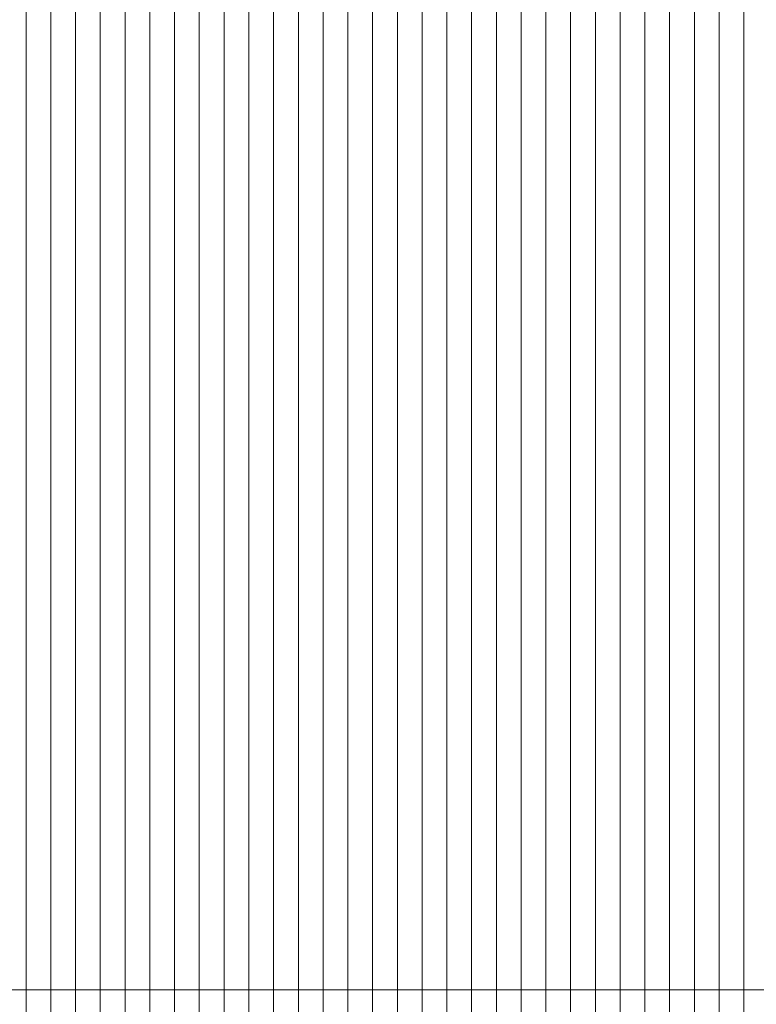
# Model space of a CAD drawing. Header units: millimetres. Extents: x 100377 to 139599, y -1988 to 13993.
# Tile 50 of 53: x 131937 to 134912, y 5978 to 9957. Entities that reach past the tile are written whole.
import ezdxf

# ---------------------------------------------------------------- set-up
doc = ezdxf.new("R2010")
doc.units = ezdxf.units.MM
doc.header["$MEASUREMENT"] = 0
doc.linetypes.add('Przerywana gęsta', pattern=[90, 60, -30])
doc.layers.add('Nowe_0_Nr_pióra__1', color=7, linetype='Continuous', lineweight=13)
doc.layers.add('Nowe_0_Nr_pióra__2', color=251, linetype='Continuous', lineweight=13)

# ---------------------------------------------------------------- blocks, each defined once
blk = doc.blocks.new('*X2')
at = {"layer": 'Nowe_0_Nr_pióra__2', "color": 251, "linetype": 'Continuous', "lineweight": 13}
for p, q in [((131962.4, 6037), (131962.4, 5787)), ((131962.4, 6037), (131962.4, 5787)), ((132062.4, 6037), (132062.4, 5787)), ((132062.4, 6037), (132062.4, 5787)), ((132162.4, 6037), (132162.4, 5787)), ((132162.4, 6037), (132162.4, 5787)), ((132262.4, 6037), (132262.4, 5787)), ((132262.4, 6037), (132262.4, 5787)), ((132362.4, 6037), (132362.4, 5787)), ((132362.4, 6037), (132362.4, 5787)), ((132462.4, 6037), (132462.4, 5787)), ((132462.4, 6037), (132462.4, 5787)), ((132562.4, 6037), (132562.4, 5787)), ((132562.4, 6037), (132562.4, 5787)), ((132662.4, 6037), (132662.4, 5787)), ((132662.4, 6037), (132662.4, 5787)), ((132762.4, 6037), (132762.4, 5787)), ((132762.4, 6037), (132762.4, 5787)), ((132862.4, 6037), (132862.4, 5787)), ((132862.4, 6037), (132862.4, 5787)), ((132962.4, 6037), (132962.4, 5787)), ((132962.4, 6037), (132962.4, 5787)), ((133062.4, 6037), (133062.4, 5787)), ((133062.4, 6037), (133062.4, 5787)), ((133162.4, 6037), (133162.4, 5787)), ((133162.4, 6037), (133162.4, 5787)), ((133262.4, 6037), (133262.4, 5787)), ((133262.4, 6037), (133262.4, 5787)), ((133362.4, 6037), (133362.4, 5787)), ((133362.4, 6037), (133362.4, 5787)), ((133462.4, 6037), (133462.4, 5787)), ((133462.4, 6037), (133462.4, 5787)), ((133562.4, 6037), (133562.4, 5787)), ((133562.4, 6037), (133562.4, 5787)), ((133662.4, 6037), (133662.4, 5787)), ((133662.4, 6037), (133662.4, 5787)), ((133762.4, 6037), (133762.4, 5787)), ((133762.4, 6037), (133762.4, 5787)), ((133862.4, 6037), (133862.4, 5787)), ((133862.4, 6037), (133862.4, 5787)), ((133962.4, 6037), (133962.4, 5787)), ((133962.4, 6037), (133962.4, 5787)), ((134062.4, 6037), (134062.4, 5787)), ((134062.4, 6037), (134062.4, 5787)), ((134162.4, 6037), (134162.4, 5787)), ((134162.4, 6037), (134162.4, 5787)), ((134262.4, 6037), (134262.4, 5787)), ((134262.4, 6037), (134262.4, 5787)), ((134362.4, 6037), (134362.4, 5787)), ((134362.4, 6037), (134362.4, 5787)), ((134462.4, 6037), (134462.4, 5787)), ((134462.4, 6037), (134462.4, 5787)), ((134562.4, 6037), (134562.4, 5787)), ((134562.4, 6037), (134562.4, 5787)), ((134662.4, 6037), (134662.4, 5787)), ((134662.4, 6037), (134662.4, 5787)), ((134762.4, 6037), (134762.4, 5787)), ((134762.4, 6037), (134762.4, 5787)), ((134862.4, 6037), (134862.4, 5787)), ((134862.4, 6037), (134862.4, 5787))]:
    blk.add_line(p, q, dxfattribs=at)
blk = doc.blocks.new('Wypełnienie_1_1', base_point=(0, 0))
at = {"layer": 'Nowe_0_Nr_pióra__2', "color": 251, "linetype": 'Continuous', "lineweight": 13}
blk.add_blockref('*X2', (0, 0), dxfattribs=at)
blk = doc.blocks.new('*X4')
at = {"layer": 'Nowe_0_Nr_pióra__2', "color": 251, "linetype": 'Continuous', "lineweight": 13}
for p, q in [((131962.4, 9787), (131962.4, 10037)), ((131962.4, 9787), (131962.4, 10037)), ((132062.4, 9787), (132062.4, 10037)), ((132062.4, 9787), (132062.4, 10037)), ((132162.4, 9787), (132162.4, 10037)), ((132162.4, 9787), (132162.4, 10037)), ((132262.4, 9787), (132262.4, 10037)), ((132262.4, 9787), (132262.4, 10037)), ((132362.4, 9787), (132362.4, 10037)), ((132362.4, 9787), (132362.4, 10037)), ((132462.4, 9787), (132462.4, 10037)), ((132462.4, 9787), (132462.4, 10037)), ((132562.4, 9787), (132562.4, 10037)), ((132562.4, 9787), (132562.4, 10037)), ((132662.4, 9787), (132662.4, 10037)), ((132662.4, 9787), (132662.4, 10037)), ((132762.4, 9787), (132762.4, 10037)), ((132762.4, 9787), (132762.4, 10037)), ((132862.4, 9787), (132862.4, 10037)), ((132862.4, 9787), (132862.4, 10037)), ((132962.4, 9787), (132962.4, 10037)), ((132962.4, 9787), (132962.4, 10037)), ((133062.4, 9787), (133062.4, 10037)), ((133062.4, 9787), (133062.4, 10037)), ((133162.4, 9787), (133162.4, 10037)), ((133162.4, 9787), (133162.4, 10037)), ((133262.4, 9787), (133262.4, 10037)), ((133262.4, 9787), (133262.4, 10037)), ((133362.4, 9787), (133362.4, 10037)), ((133362.4, 9787), (133362.4, 10037)), ((133462.4, 9787), (133462.4, 10037)), ((133462.4, 9787), (133462.4, 10037)), ((133562.4, 9787), (133562.4, 10037)), ((133562.4, 9787), (133562.4, 10037)), ((133662.4, 9787), (133662.4, 10037)), ((133662.4, 9787), (133662.4, 10037)), ((133762.4, 9787), (133762.4, 10037)), ((133762.4, 9787), (133762.4, 10037)), ((133862.4, 9787), (133862.4, 10037)), ((133862.4, 9787), (133862.4, 10037)), ((133962.4, 9787), (133962.4, 10037)), ((133962.4, 9787), (133962.4, 10037)), ((134062.4, 9787), (134062.4, 10037)), ((134062.4, 9787), (134062.4, 10037)), ((134162.4, 9787), (134162.4, 10037)), ((134162.4, 9787), (134162.4, 10037)), ((134262.4, 9787), (134262.4, 10037)), ((134262.4, 9787), (134262.4, 10037)), ((134362.4, 9787), (134362.4, 10037)), ((134362.4, 9787), (134362.4, 10037)), ((134462.4, 9787), (134462.4, 10037)), ((134462.4, 9787), (134462.4, 10037)), ((134562.4, 9787), (134562.4, 10037)), ((134562.4, 9787), (134562.4, 10037)), ((134662.4, 9787), (134662.4, 10037)), ((134662.4, 9787), (134662.4, 10037)), ((134762.4, 9787), (134762.4, 10037)), ((134762.4, 9787), (134762.4, 10037)), ((134862.4, 9787), (134862.4, 10037)), ((134862.4, 9787), (134862.4, 10037)), ((131962.4, 9537), (131962.4, 9787)), ((131962.4, 9537), (131962.4, 9787)), ((132062.4, 9537), (132062.4, 9787)), ((132062.4, 9537), (132062.4, 9787)), ((132162.4, 9537), (132162.4, 9787)), ((132162.4, 9537), (132162.4, 9787)), ((132262.4, 9537), (132262.4, 9787)), ((132262.4, 9537), (132262.4, 9787)), ((132362.4, 9537), (132362.4, 9787)), ((132362.4, 9537), (132362.4, 9787)), ((132462.4, 9537), (132462.4, 9787)), ((132462.4, 9537), (132462.4, 9787)), ((132562.4, 9537), (132562.4, 9787)), ((132562.4, 9537), (132562.4, 9787)), ((132662.4, 9537), (132662.4, 9787)), ((132662.4, 9537), (132662.4, 9787)), ((132762.4, 9537), (132762.4, 9787)), ((132762.4, 9537), (132762.4, 9787)), ((132862.4, 9537), (132862.4, 9787)), ((132862.4, 9537), (132862.4, 9787)), ((132962.4, 9537), (132962.4, 9787)), ((132962.4, 9537), (132962.4, 9787)), ((133062.4, 9537), (133062.4, 9787)), ((133062.4, 9537), (133062.4, 9787)), ((133162.4, 9537), (133162.4, 9787)), ((133162.4, 9537), (133162.4, 9787)), ((133262.4, 9537), (133262.4, 9787)), ((133262.4, 9537), (133262.4, 9787)), ((133362.4, 9537), (133362.4, 9787)), ((133362.4, 9537), (133362.4, 9787)), ((133462.4, 9537), (133462.4, 9787)), ((133462.4, 9537), (133462.4, 9787)), ((133562.4, 9537), (133562.4, 9787)), ((133562.4, 9537), (133562.4, 9787)), ((133662.4, 9537), (133662.4, 9787)), ((133662.4, 9537), (133662.4, 9787)), ((133762.4, 9537), (133762.4, 9787)), ((133762.4, 9537), (133762.4, 9787)), ((133862.4, 9537), (133862.4, 9787)), ((133862.4, 9537), (133862.4, 9787)), ((133962.4, 9537), (133962.4, 9787)), ((133962.4, 9537), (133962.4, 9787)), ((134062.4, 9537), (134062.4, 9787)), ((134062.4, 9537), (134062.4, 9787)), ((134162.4, 9537), (134162.4, 9787)), ((134162.4, 9537), (134162.4, 9787)), ((134262.4, 9537), (134262.4, 9787)), ((134262.4, 9537), (134262.4, 9787)), ((134362.4, 9537), (134362.4, 9787)), ((134362.4, 9537), (134362.4, 9787)), ((134462.4, 9537), (134462.4, 9787)), ((134462.4, 9537), (134462.4, 9787)), ((134562.4, 9537), (134562.4, 9787)), ((134562.4, 9537), (134562.4, 9787)), ((134662.4, 9537), (134662.4, 9787)), ((134662.4, 9537), (134662.4, 9787)), ((134762.4, 9537), (134762.4, 9787)), ((134762.4, 9537), (134762.4, 9787)), ((134862.4, 9537), (134862.4, 9787)), ((134862.4, 9537), (134862.4, 9787)), ((131962.4, 9287), (131962.4, 9537)), ((131962.4, 9287), (131962.4, 9537)), ((132062.4, 9287), (132062.4, 9537)), ((132062.4, 9287), (132062.4, 9537)), ((132162.4, 9287), (132162.4, 9537)), ((132162.4, 9287), (132162.4, 9537)), ((132262.4, 9287), (132262.4, 9537)), ((132262.4, 9287), (132262.4, 9537)), ((132362.4, 9287), (132362.4, 9537)), ((132362.4, 9287), (132362.4, 9537)), ((132462.4, 9287), (132462.4, 9537)), ((132462.4, 9287), (132462.4, 9537)), ((132562.4, 9287), (132562.4, 9537)), ((132562.4, 9287), (132562.4, 9537)), ((132662.4, 9287), (132662.4, 9537)), ((132662.4, 9287), (132662.4, 9537)), ((132762.4, 9287), (132762.4, 9537)), ((132762.4, 9287), (132762.4, 9537)), ((132862.4, 9287), (132862.4, 9537)), ((132862.4, 9287), (132862.4, 9537)), ((132962.4, 9287), (132962.4, 9537)), ((132962.4, 9287), (132962.4, 9537)), ((133062.4, 9287), (133062.4, 9537)), ((133062.4, 9287), (133062.4, 9537)), ((133162.4, 9287), (133162.4, 9537)), ((133162.4, 9287), (133162.4, 9537)), ((133262.4, 9287), (133262.4, 9537)), ((133262.4, 9287), (133262.4, 9537)), ((133362.4, 9287), (133362.4, 9537)), ((133362.4, 9287), (133362.4, 9537)), ((133462.4, 9287), (133462.4, 9537)), ((133462.4, 9287), (133462.4, 9537)), ((133562.4, 9287), (133562.4, 9537)), ((133562.4, 9287), (133562.4, 9537)), ((133662.4, 9287), (133662.4, 9537)), ((133662.4, 9287), (133662.4, 9537)), ((133762.4, 9287), (133762.4, 9537)), ((133762.4, 9287), (133762.4, 9537)), ((133862.4, 9287), (133862.4, 9537)), ((133862.4, 9287), (133862.4, 9537)), ((133962.4, 9287), (133962.4, 9537)), ((133962.4, 9287), (133962.4, 9537)), ((134062.4, 9287), (134062.4, 9537)), ((134062.4, 9287), (134062.4, 9537)), ((134162.4, 9287), (134162.4, 9537)), ((134162.4, 9287), (134162.4, 9537)), ((134262.4, 9287), (134262.4, 9537)), ((134262.4, 9287), (134262.4, 9537)), ((134362.4, 9287), (134362.4, 9537)), ((134362.4, 9287), (134362.4, 9537)), ((134462.4, 9287), (134462.4, 9537)), ((134462.4, 9287), (134462.4, 9537)), ((134562.4, 9287), (134562.4, 9537)), ((134562.4, 9287), (134562.4, 9537)), ((134662.4, 9287), (134662.4, 9537)), ((134662.4, 9287), (134662.4, 9537)), ((134762.4, 9287), (134762.4, 9537)), ((134762.4, 9287), (134762.4, 9537)), ((134862.4, 9287), (134862.4, 9537)), ((134862.4, 9287), (134862.4, 9537)), ((131962.4, 9037), (131962.4, 9287)), ((131962.4, 9037), (131962.4, 9287)), ((132062.4, 9037), (132062.4, 9287)), ((132062.4, 9037), (132062.4, 9287)), ((132162.4, 9037), (132162.4, 9287)), ((132162.4, 9037), (132162.4, 9287)), ((132262.4, 9037), (132262.4, 9287)), ((132262.4, 9037), (132262.4, 9287)), ((132362.4, 9037), (132362.4, 9287)), ((132362.4, 9037), (132362.4, 9287)), ((132462.4, 9037), (132462.4, 9287)), ((132462.4, 9037), (132462.4, 9287)), ((132562.4, 9037), (132562.4, 9287)), ((132562.4, 9037), (132562.4, 9287)), ((132662.4, 9037), (132662.4, 9287)), ((132662.4, 9037), (132662.4, 9287)), ((132762.4, 9037), (132762.4, 9287)), ((132762.4, 9037), (132762.4, 9287)), ((132862.4, 9037), (132862.4, 9287)), ((132862.4, 9037), (132862.4, 9287)), ((132962.4, 9037), (132962.4, 9287)), ((132962.4, 9037), (132962.4, 9287)), ((133062.4, 9037), (133062.4, 9287)), ((133062.4, 9037), (133062.4, 9287)), ((133162.4, 9037), (133162.4, 9287)), ((133162.4, 9037), (133162.4, 9287)), ((133262.4, 9037), (133262.4, 9287)), ((133262.4, 9037), (133262.4, 9287)), ((133362.4, 9037), (133362.4, 9287)), ((133362.4, 9037), (133362.4, 9287)), ((133462.4, 9037), (133462.4, 9287)), ((133462.4, 9037), (133462.4, 9287)), ((133562.4, 9037), (133562.4, 9287)), ((133562.4, 9037), (133562.4, 9287)), ((133662.4, 9037), (133662.4, 9287)), ((133662.4, 9037), (133662.4, 9287)), ((133762.4, 9037), (133762.4, 9287)), ((133762.4, 9037), (133762.4, 9287)), ((133862.4, 9037), (133862.4, 9287)), ((133862.4, 9037), (133862.4, 9287)), ((133962.4, 9037), (133962.4, 9287)), ((133962.4, 9037), (133962.4, 9287)), ((134062.4, 9037), (134062.4, 9287)), ((134062.4, 9037), (134062.4, 9287)), ((134162.4, 9037), (134162.4, 9287)), ((134162.4, 9037), (134162.4, 9287)), ((134262.4, 9037), (134262.4, 9287)), ((134262.4, 9037), (134262.4, 9287)), ((134362.4, 9037), (134362.4, 9287)), ((134362.4, 9037), (134362.4, 9287)), ((134462.4, 9037), (134462.4, 9287)), ((134462.4, 9037), (134462.4, 9287)), ((134562.4, 9037), (134562.4, 9287)), ((134562.4, 9037), (134562.4, 9287)), ((134662.4, 9037), (134662.4, 9287)), ((134662.4, 9037), (134662.4, 9287)), ((134762.4, 9037), (134762.4, 9287)), ((134762.4, 9037), (134762.4, 9287)), ((134862.4, 9037), (134862.4, 9287)), ((134862.4, 9037), (134862.4, 9287)), ((131962.4, 8787), (131962.4, 9037)), ((131962.4, 8787), (131962.4, 9037)), ((132062.4, 8787), (132062.4, 9037)), ((132062.4, 8787), (132062.4, 9037)), ((132162.4, 8787), (132162.4, 9037)), ((132162.4, 8787), (132162.4, 9037)), ((132262.4, 8787), (132262.4, 9037)), ((132262.4, 8787), (132262.4, 9037)), ((132362.4, 8787), (132362.4, 9037)), ((132362.4, 8787), (132362.4, 9037)), ((132462.4, 8787), (132462.4, 9037)), ((132462.4, 8787), (132462.4, 9037)), ((132562.4, 8787), (132562.4, 9037)), ((132562.4, 8787), (132562.4, 9037)), ((132662.4, 8787), (132662.4, 9037)), ((132662.4, 8787), (132662.4, 9037)), ((132762.4, 8787), (132762.4, 9037)), ((132762.4, 8787), (132762.4, 9037)), ((132862.4, 8787), (132862.4, 9037)), ((132862.4, 8787), (132862.4, 9037)), ((132962.4, 8787), (132962.4, 9037)), ((132962.4, 8787), (132962.4, 9037)), ((133062.4, 8787), (133062.4, 9037)), ((133062.4, 8787), (133062.4, 9037)), ((133162.4, 8787), (133162.4, 9037)), ((133162.4, 8787), (133162.4, 9037)), ((133262.4, 8787), (133262.4, 9037)), ((133262.4, 8787), (133262.4, 9037)), ((133362.4, 8787), (133362.4, 9037)), ((133362.4, 8787), (133362.4, 9037)), ((133462.4, 8787), (133462.4, 9037)), ((133462.4, 8787), (133462.4, 9037)), ((133562.4, 8787), (133562.4, 9037)), ((133562.4, 8787), (133562.4, 9037)), ((133662.4, 8787), (133662.4, 9037)), ((133662.4, 8787), (133662.4, 9037)), ((133762.4, 8787), (133762.4, 9037)), ((133762.4, 8787), (133762.4, 9037)), ((133862.4, 8787), (133862.4, 9037)), ((133862.4, 8787), (133862.4, 9037)), ((133962.4, 8787), (133962.4, 9037)), ((133962.4, 8787), (133962.4, 9037)), ((134062.4, 8787), (134062.4, 9037)), ((134062.4, 8787), (134062.4, 9037)), ((134162.4, 8787), (134162.4, 9037)), ((134162.4, 8787), (134162.4, 9037)), ((134262.4, 8787), (134262.4, 9037)), ((134262.4, 8787), (134262.4, 9037)), ((134362.4, 8787), (134362.4, 9037)), ((134362.4, 8787), (134362.4, 9037)), ((134462.4, 8787), (134462.4, 9037)), ((134462.4, 8787), (134462.4, 9037)), ((134562.4, 8787), (134562.4, 9037)), ((134562.4, 8787), (134562.4, 9037)), ((134662.4, 8787), (134662.4, 9037)), ((134662.4, 8787), (134662.4, 9037)), ((134762.4, 8787), (134762.4, 9037)), ((134762.4, 8787), (134762.4, 9037)), ((134862.4, 8787), (134862.4, 9037)), ((134862.4, 8787), (134862.4, 9037)), ((131962.4, 8537), (131962.4, 8787)), ((131962.4, 8537), (131962.4, 8787)), ((132062.4, 8537), (132062.4, 8787)), ((132062.4, 8537), (132062.4, 8787)), ((132162.4, 8537), (132162.4, 8787)), ((132162.4, 8537), (132162.4, 8787)), ((132262.4, 8537), (132262.4, 8787)), ((132262.4, 8537), (132262.4, 8787)), ((132362.4, 8537), (132362.4, 8787)), ((132362.4, 8537), (132362.4, 8787)), ((132462.4, 8537), (132462.4, 8787)), ((132462.4, 8537), (132462.4, 8787)), ((132562.4, 8537), (132562.4, 8787)), ((132562.4, 8537), (132562.4, 8787)), ((132662.4, 8537), (132662.4, 8787)), ((132662.4, 8537), (132662.4, 8787)), ((132762.4, 8537), (132762.4, 8787)), ((132762.4, 8537), (132762.4, 8787)), ((132862.4, 8537), (132862.4, 8787)), ((132862.4, 8537), (132862.4, 8787)), ((132962.4, 8537), (132962.4, 8787)), ((132962.4, 8537), (132962.4, 8787)), ((133062.4, 8537), (133062.4, 8787)), ((133062.4, 8537), (133062.4, 8787)), ((133162.4, 8537), (133162.4, 8787)), ((133162.4, 8537), (133162.4, 8787)), ((133262.4, 8537), (133262.4, 8787)), ((133262.4, 8537), (133262.4, 8787)), ((133362.4, 8537), (133362.4, 8787)), ((133362.4, 8537), (133362.4, 8787)), ((133462.4, 8537), (133462.4, 8787)), ((133462.4, 8537), (133462.4, 8787)), ((133562.4, 8537), (133562.4, 8787)), ((133562.4, 8537), (133562.4, 8787)), ((133662.4, 8537), (133662.4, 8787)), ((133662.4, 8537), (133662.4, 8787)), ((133762.4, 8537), (133762.4, 8787)), ((133762.4, 8537), (133762.4, 8787)), ((133862.4, 8537), (133862.4, 8787)), ((133862.4, 8537), (133862.4, 8787)), ((133962.4, 8537), (133962.4, 8787)), ((133962.4, 8537), (133962.4, 8787)), ((134062.4, 8537), (134062.4, 8787)), ((134062.4, 8537), (134062.4, 8787)), ((134162.4, 8537), (134162.4, 8787)), ((134162.4, 8537), (134162.4, 8787)), ((134262.4, 8537), (134262.4, 8787)), ((134262.4, 8537), (134262.4, 8787)), ((134362.4, 8537), (134362.4, 8787)), ((134362.4, 8537), (134362.4, 8787)), ((134462.4, 8537), (134462.4, 8787)), ((134462.4, 8537), (134462.4, 8787)), ((134562.4, 8537), (134562.4, 8787)), ((134562.4, 8537), (134562.4, 8787)), ((134662.4, 8537), (134662.4, 8787)), ((134662.4, 8537), (134662.4, 8787)), ((134762.4, 8537), (134762.4, 8787)), ((134762.4, 8537), (134762.4, 8787)), ((134862.4, 8537), (134862.4, 8787)), ((134862.4, 8537), (134862.4, 8787)), ((131962.4, 8287), (131962.4, 8537)), ((131962.4, 8287), (131962.4, 8537)), ((132062.4, 8287), (132062.4, 8537)), ((132062.4, 8287), (132062.4, 8537)), ((132162.4, 8287), (132162.4, 8537)), ((132162.4, 8287), (132162.4, 8537)), ((132262.4, 8287), (132262.4, 8537)), ((132262.4, 8287), (132262.4, 8537)), ((132362.4, 8287), (132362.4, 8537)), ((132362.4, 8287), (132362.4, 8537)), ((132462.4, 8287), (132462.4, 8537)), ((132462.4, 8287), (132462.4, 8537)), ((132562.4, 8287), (132562.4, 8537)), ((132562.4, 8287), (132562.4, 8537)), ((132662.4, 8287), (132662.4, 8537)), ((132662.4, 8287), (132662.4, 8537)), ((132762.4, 8287), (132762.4, 8537)), ((132762.4, 8287), (132762.4, 8537)), ((132862.4, 8287), (132862.4, 8537)), ((132862.4, 8287), (132862.4, 8537)), ((132962.4, 8287), (132962.4, 8537)), ((132962.4, 8287), (132962.4, 8537)), ((133062.4, 8287), (133062.4, 8537)), ((133062.4, 8287), (133062.4, 8537)), ((133162.4, 8287), (133162.4, 8537)), ((133162.4, 8287), (133162.4, 8537)), ((133262.4, 8287), (133262.4, 8537)), ((133262.4, 8287), (133262.4, 8537)), ((133362.4, 8287), (133362.4, 8537)), ((133362.4, 8287), (133362.4, 8537)), ((133462.4, 8287), (133462.4, 8537)), ((133462.4, 8287), (133462.4, 8537)), ((133562.4, 8287), (133562.4, 8537)), ((133562.4, 8287), (133562.4, 8537)), ((133662.4, 8287), (133662.4, 8537)), ((133662.4, 8287), (133662.4, 8537)), ((133762.4, 8287), (133762.4, 8537)), ((133762.4, 8287), (133762.4, 8537)), ((133862.4, 8287), (133862.4, 8537)), ((133862.4, 8287), (133862.4, 8537)), ((133962.4, 8287), (133962.4, 8537)), ((133962.4, 8287), (133962.4, 8537)), ((134062.4, 8287), (134062.4, 8537)), ((134062.4, 8287), (134062.4, 8537)), ((134162.4, 8287), (134162.4, 8537)), ((134162.4, 8287), (134162.4, 8537)), ((134262.4, 8287), (134262.4, 8537)), ((134262.4, 8287), (134262.4, 8537)), ((134362.4, 8287), (134362.4, 8537)), ((134362.4, 8287), (134362.4, 8537)), ((134462.4, 8287), (134462.4, 8537)), ((134462.4, 8287), (134462.4, 8537)), ((134562.4, 8287), (134562.4, 8537)), ((134562.4, 8287), (134562.4, 8537)), ((134662.4, 8287), (134662.4, 8537)), ((134662.4, 8287), (134662.4, 8537)), ((134762.4, 8287), (134762.4, 8537)), ((134762.4, 8287), (134762.4, 8537)), ((134862.4, 8287), (134862.4, 8537)), ((134862.4, 8287), (134862.4, 8537)), ((131962.4, 8037), (131962.4, 8287)), ((131962.4, 8037), (131962.4, 8287)), ((132062.4, 8037), (132062.4, 8287)), ((132062.4, 8037), (132062.4, 8287)), ((132162.4, 8037), (132162.4, 8287)), ((132162.4, 8037), (132162.4, 8287)), ((132262.4, 8037), (132262.4, 8287)), ((132262.4, 8037), (132262.4, 8287)), ((132362.4, 8037), (132362.4, 8287)), ((132362.4, 8037), (132362.4, 8287)), ((132462.4, 8037), (132462.4, 8287)), ((132462.4, 8037), (132462.4, 8287)), ((132562.4, 8037), (132562.4, 8287)), ((132562.4, 8037), (132562.4, 8287)), ((132662.4, 8037), (132662.4, 8287)), ((132662.4, 8037), (132662.4, 8287)), ((132762.4, 8037), (132762.4, 8287)), ((132762.4, 8037), (132762.4, 8287)), ((132862.4, 8037), (132862.4, 8287)), ((132862.4, 8037), (132862.4, 8287)), ((132962.4, 8037), (132962.4, 8287)), ((132962.4, 8037), (132962.4, 8287)), ((133062.4, 8037), (133062.4, 8287)), ((133062.4, 8037), (133062.4, 8287)), ((133162.4, 8037), (133162.4, 8287)), ((133162.4, 8037), (133162.4, 8287)), ((133262.4, 8037), (133262.4, 8287)), ((133262.4, 8037), (133262.4, 8287)), ((133362.4, 8037), (133362.4, 8287)), ((133362.4, 8037), (133362.4, 8287)), ((133462.4, 8037), (133462.4, 8287)), ((133462.4, 8037), (133462.4, 8287)), ((133562.4, 8037), (133562.4, 8287)), ((133562.4, 8037), (133562.4, 8287)), ((133662.4, 8037), (133662.4, 8287)), ((133662.4, 8037), (133662.4, 8287)), ((133762.4, 8037), (133762.4, 8287)), ((133762.4, 8037), (133762.4, 8287)), ((133862.4, 8037), (133862.4, 8287)), ((133862.4, 8037), (133862.4, 8287)), ((133962.4, 8037), (133962.4, 8287)), ((133962.4, 8037), (133962.4, 8287)), ((134062.4, 8037), (134062.4, 8287)), ((134062.4, 8037), (134062.4, 8287)), ((134162.4, 8037), (134162.4, 8287)), ((134162.4, 8037), (134162.4, 8287)), ((134262.4, 8037), (134262.4, 8287)), ((134262.4, 8037), (134262.4, 8287)), ((134362.4, 8037), (134362.4, 8287)), ((134362.4, 8037), (134362.4, 8287)), ((134462.4, 8037), (134462.4, 8287)), ((134462.4, 8037), (134462.4, 8287)), ((134562.4, 8037), (134562.4, 8287)), ((134562.4, 8037), (134562.4, 8287)), ((134662.4, 8037), (134662.4, 8287)), ((134662.4, 8037), (134662.4, 8287)), ((134762.4, 8037), (134762.4, 8287)), ((134762.4, 8037), (134762.4, 8287)), ((134862.4, 8037), (134862.4, 8287)), ((134862.4, 8037), (134862.4, 8287)), ((131962.4, 7787), (131962.4, 8037)), ((131962.4, 7787), (131962.4, 8037)), ((132062.4, 7787), (132062.4, 8037)), ((132062.4, 7787), (132062.4, 8037)), ((132162.4, 7787), (132162.4, 8037)), ((132162.4, 7787), (132162.4, 8037)), ((132262.4, 7787), (132262.4, 8037)), ((132262.4, 7787), (132262.4, 8037)), ((132362.4, 7787), (132362.4, 8037)), ((132362.4, 7787), (132362.4, 8037)), ((132462.4, 7787), (132462.4, 8037)), ((132462.4, 7787), (132462.4, 8037)), ((132562.4, 7787), (132562.4, 8037)), ((132562.4, 7787), (132562.4, 8037)), ((132662.4, 7787), (132662.4, 8037)), ((132662.4, 7787), (132662.4, 8037)), ((132762.4, 7787), (132762.4, 8037)), ((132762.4, 7787), (132762.4, 8037)), ((132862.4, 7787), (132862.4, 8037)), ((132862.4, 7787), (132862.4, 8037)), ((132962.4, 7787), (132962.4, 8037)), ((132962.4, 7787), (132962.4, 8037)), ((133062.4, 7787), (133062.4, 8037)), ((133062.4, 7787), (133062.4, 8037)), ((133162.4, 7787), (133162.4, 8037)), ((133162.4, 7787), (133162.4, 8037)), ((133262.4, 7787), (133262.4, 8037)), ((133262.4, 7787), (133262.4, 8037)), ((133362.4, 7787), (133362.4, 8037)), ((133362.4, 7787), (133362.4, 8037)), ((133462.4, 7787), (133462.4, 8037)), ((133462.4, 7787), (133462.4, 8037)), ((133562.4, 7787), (133562.4, 8037)), ((133562.4, 7787), (133562.4, 8037)), ((133662.4, 7787), (133662.4, 8037)), ((133662.4, 7787), (133662.4, 8037)), ((133762.4, 7787), (133762.4, 8037)), ((133762.4, 7787), (133762.4, 8037)), ((133862.4, 7787), (133862.4, 8037)), ((133862.4, 7787), (133862.4, 8037)), ((133962.4, 7787), (133962.4, 8037)), ((133962.4, 7787), (133962.4, 8037)), ((134062.4, 7787), (134062.4, 8037)), ((134062.4, 7787), (134062.4, 8037)), ((134162.4, 7787), (134162.4, 8037)), ((134162.4, 7787), (134162.4, 8037)), ((134262.4, 7787), (134262.4, 8037)), ((134262.4, 7787), (134262.4, 8037)), ((134362.4, 7787), (134362.4, 8037)), ((134362.4, 7787), (134362.4, 8037)), ((134462.4, 7787), (134462.4, 8037)), ((134462.4, 7787), (134462.4, 8037)), ((134562.4, 7787), (134562.4, 8037)), ((134562.4, 7787), (134562.4, 8037)), ((134662.4, 7787), (134662.4, 8037)), ((134662.4, 7787), (134662.4, 8037)), ((134762.4, 7787), (134762.4, 8037)), ((134762.4, 7787), (134762.4, 8037)), ((134862.4, 7787), (134862.4, 8037)), ((134862.4, 7787), (134862.4, 8037)), ((131962.4, 7537), (131962.4, 7787)), ((131962.4, 7537), (131962.4, 7787)), ((132062.4, 7537), (132062.4, 7787)), ((132062.4, 7537), (132062.4, 7787)), ((132162.4, 7537), (132162.4, 7787)), ((132162.4, 7537), (132162.4, 7787)), ((132262.4, 7537), (132262.4, 7787)), ((132262.4, 7537), (132262.4, 7787)), ((132362.4, 7537), (132362.4, 7787)), ((132362.4, 7537), (132362.4, 7787)), ((132462.4, 7537), (132462.4, 7787)), ((132462.4, 7537), (132462.4, 7787)), ((132562.4, 7537), (132562.4, 7787)), ((132562.4, 7537), (132562.4, 7787)), ((132662.4, 7537), (132662.4, 7787)), ((132662.4, 7537), (132662.4, 7787)), ((132762.4, 7537), (132762.4, 7787)), ((132762.4, 7537), (132762.4, 7787)), ((132862.4, 7537), (132862.4, 7787)), ((132862.4, 7537), (132862.4, 7787)), ((132962.4, 7537), (132962.4, 7787)), ((132962.4, 7537), (132962.4, 7787)), ((133062.4, 7537), (133062.4, 7787)), ((133062.4, 7537), (133062.4, 7787)), ((133162.4, 7537), (133162.4, 7787)), ((133162.4, 7537), (133162.4, 7787)), ((133262.4, 7537), (133262.4, 7787)), ((133262.4, 7537), (133262.4, 7787)), ((133362.4, 7537), (133362.4, 7787)), ((133362.4, 7537), (133362.4, 7787)), ((133462.4, 7537), (133462.4, 7787)), ((133462.4, 7537), (133462.4, 7787)), ((133562.4, 7537), (133562.4, 7787)), ((133562.4, 7537), (133562.4, 7787)), ((133662.4, 7537), (133662.4, 7787)), ((133662.4, 7537), (133662.4, 7787)), ((133762.4, 7537), (133762.4, 7787)), ((133762.4, 7537), (133762.4, 7787)), ((133862.4, 7537), (133862.4, 7787)), ((133862.4, 7537), (133862.4, 7787)), ((133962.4, 7537), (133962.4, 7787)), ((133962.4, 7537), (133962.4, 7787)), ((134062.4, 7537), (134062.4, 7787)), ((134062.4, 7537), (134062.4, 7787)), ((134162.4, 7537), (134162.4, 7787)), ((134162.4, 7537), (134162.4, 7787)), ((134262.4, 7537), (134262.4, 7787)), ((134262.4, 7537), (134262.4, 7787)), ((134362.4, 7537), (134362.4, 7787)), ((134362.4, 7537), (134362.4, 7787)), ((134462.4, 7537), (134462.4, 7787)), ((134462.4, 7537), (134462.4, 7787)), ((134562.4, 7537), (134562.4, 7787)), ((134562.4, 7537), (134562.4, 7787)), ((134662.4, 7537), (134662.4, 7787)), ((134662.4, 7537), (134662.4, 7787)), ((134762.4, 7537), (134762.4, 7787)), ((134762.4, 7537), (134762.4, 7787)), ((134862.4, 7537), (134862.4, 7787)), ((134862.4, 7537), (134862.4, 7787)), ((131962.4, 7287), (131962.4, 7537)), ((131962.4, 7287), (131962.4, 7537)), ((132062.4, 7287), (132062.4, 7537)), ((132062.4, 7287), (132062.4, 7537)), ((132162.4, 7287), (132162.4, 7537)), ((132162.4, 7287), (132162.4, 7537)), ((132262.4, 7287), (132262.4, 7537)), ((132262.4, 7287), (132262.4, 7537)), ((132362.4, 7287), (132362.4, 7537)), ((132362.4, 7287), (132362.4, 7537)), ((132462.4, 7287), (132462.4, 7537)), ((132462.4, 7287), (132462.4, 7537)), ((132562.4, 7287), (132562.4, 7537)), ((132562.4, 7287), (132562.4, 7537)), ((132662.4, 7287), (132662.4, 7537)), ((132662.4, 7287), (132662.4, 7537)), ((132762.4, 7287), (132762.4, 7537)), ((132762.4, 7287), (132762.4, 7537)), ((132862.4, 7287), (132862.4, 7537)), ((132862.4, 7287), (132862.4, 7537)), ((132962.4, 7287), (132962.4, 7537)), ((132962.4, 7287), (132962.4, 7537)), ((133062.4, 7287), (133062.4, 7537)), ((133062.4, 7287), (133062.4, 7537)), ((133162.4, 7287), (133162.4, 7537)), ((133162.4, 7287), (133162.4, 7537)), ((133262.4, 7287), (133262.4, 7537)), ((133262.4, 7287), (133262.4, 7537)), ((133362.4, 7287), (133362.4, 7537)), ((133362.4, 7287), (133362.4, 7537)), ((133462.4, 7287), (133462.4, 7537)), ((133462.4, 7287), (133462.4, 7537)), ((133562.4, 7287), (133562.4, 7537)), ((133562.4, 7287), (133562.4, 7537)), ((133662.4, 7287), (133662.4, 7537)), ((133662.4, 7287), (133662.4, 7537)), ((133762.4, 7287), (133762.4, 7537)), ((133762.4, 7287), (133762.4, 7537)), ((133862.4, 7287), (133862.4, 7537)), ((133862.4, 7287), (133862.4, 7537)), ((133962.4, 7287), (133962.4, 7537)), ((133962.4, 7287), (133962.4, 7537)), ((134062.4, 7287), (134062.4, 7537)), ((134062.4, 7287), (134062.4, 7537)), ((134162.4, 7287), (134162.4, 7537)), ((134162.4, 7287), (134162.4, 7537)), ((134262.4, 7287), (134262.4, 7537)), ((134262.4, 7287), (134262.4, 7537)), ((134362.4, 7287), (134362.4, 7537)), ((134362.4, 7287), (134362.4, 7537)), ((134462.4, 7287), (134462.4, 7537)), ((134462.4, 7287), (134462.4, 7537)), ((134562.4, 7287), (134562.4, 7537)), ((134562.4, 7287), (134562.4, 7537)), ((134662.4, 7287), (134662.4, 7537)), ((134662.4, 7287), (134662.4, 7537)), ((134762.4, 7287), (134762.4, 7537)), ((134762.4, 7287), (134762.4, 7537)), ((134862.4, 7287), (134862.4, 7537)), ((134862.4, 7287), (134862.4, 7537)), ((131962.4, 7037), (131962.4, 7287)), ((131962.4, 7037), (131962.4, 7287)), ((132062.4, 7037), (132062.4, 7287)), ((132062.4, 7037), (132062.4, 7287)), ((132162.4, 7037), (132162.4, 7287)), ((132162.4, 7037), (132162.4, 7287)), ((132262.4, 7037), (132262.4, 7287)), ((132262.4, 7037), (132262.4, 7287)), ((132362.4, 7037), (132362.4, 7287)), ((132362.4, 7037), (132362.4, 7287)), ((132462.4, 7037), (132462.4, 7287)), ((132462.4, 7037), (132462.4, 7287)), ((132562.4, 7037), (132562.4, 7287)), ((132562.4, 7037), (132562.4, 7287)), ((132662.4, 7037), (132662.4, 7287)), ((132662.4, 7037), (132662.4, 7287)), ((132762.4, 7037), (132762.4, 7287)), ((132762.4, 7037), (132762.4, 7287)), ((132862.4, 7037), (132862.4, 7287)), ((132862.4, 7037), (132862.4, 7287)), ((132962.4, 7037), (132962.4, 7287)), ((132962.4, 7037), (132962.4, 7287)), ((133062.4, 7037), (133062.4, 7287)), ((133062.4, 7037), (133062.4, 7287)), ((133162.4, 7037), (133162.4, 7287)), ((133162.4, 7037), (133162.4, 7287)), ((133262.4, 7037), (133262.4, 7287)), ((133262.4, 7037), (133262.4, 7287)), ((133362.4, 7037), (133362.4, 7287)), ((133362.4, 7037), (133362.4, 7287)), ((133462.4, 7037), (133462.4, 7287)), ((133462.4, 7037), (133462.4, 7287)), ((133562.4, 7037), (133562.4, 7287)), ((133562.4, 7037), (133562.4, 7287)), ((133662.4, 7037), (133662.4, 7287)), ((133662.4, 7037), (133662.4, 7287)), ((133762.4, 7037), (133762.4, 7287)), ((133762.4, 7037), (133762.4, 7287)), ((133862.4, 7037), (133862.4, 7287)), ((133862.4, 7037), (133862.4, 7287)), ((133962.4, 7037), (133962.4, 7287)), ((133962.4, 7037), (133962.4, 7287)), ((134062.4, 7037), (134062.4, 7287)), ((134062.4, 7037), (134062.4, 7287)), ((134162.4, 7037), (134162.4, 7287)), ((134162.4, 7037), (134162.4, 7287)), ((134262.4, 7037), (134262.4, 7287)), ((134262.4, 7037), (134262.4, 7287)), ((134362.4, 7037), (134362.4, 7287)), ((134362.4, 7037), (134362.4, 7287)), ((134462.4, 7037), (134462.4, 7287)), ((134462.4, 7037), (134462.4, 7287)), ((134562.4, 7037), (134562.4, 7287)), ((134562.4, 7037), (134562.4, 7287)), ((134662.4, 7037), (134662.4, 7287)), ((134662.4, 7037), (134662.4, 7287)), ((134762.4, 7037), (134762.4, 7287)), ((134762.4, 7037), (134762.4, 7287)), ((134862.4, 7037), (134862.4, 7287)), ((134862.4, 7037), (134862.4, 7287)), ((131962.4, 6787), (131962.4, 7037)), ((131962.4, 6787), (131962.4, 7037)), ((132062.4, 6787), (132062.4, 7037)), ((132062.4, 6787), (132062.4, 7037)), ((132162.4, 6787), (132162.4, 7037)), ((132162.4, 6787), (132162.4, 7037)), ((132262.4, 6787), (132262.4, 7037)), ((132262.4, 6787), (132262.4, 7037)), ((132362.4, 6787), (132362.4, 7037)), ((132362.4, 6787), (132362.4, 7037)), ((132462.4, 6787), (132462.4, 7037)), ((132462.4, 6787), (132462.4, 7037)), ((132562.4, 6787), (132562.4, 7037)), ((132562.4, 6787), (132562.4, 7037)), ((132662.4, 6787), (132662.4, 7037)), ((132662.4, 6787), (132662.4, 7037)), ((132762.4, 6787), (132762.4, 7037)), ((132762.4, 6787), (132762.4, 7037)), ((132862.4, 6787), (132862.4, 7037)), ((132862.4, 6787), (132862.4, 7037)), ((132962.4, 6787), (132962.4, 7037)), ((132962.4, 6787), (132962.4, 7037)), ((133062.4, 6787), (133062.4, 7037)), ((133062.4, 6787), (133062.4, 7037)), ((133162.4, 6787), (133162.4, 7037)), ((133162.4, 6787), (133162.4, 7037)), ((133262.4, 6787), (133262.4, 7037)), ((133262.4, 6787), (133262.4, 7037)), ((133362.4, 6787), (133362.4, 7037)), ((133362.4, 6787), (133362.4, 7037)), ((133462.4, 6787), (133462.4, 7037)), ((133462.4, 6787), (133462.4, 7037)), ((133562.4, 6787), (133562.4, 7037)), ((133562.4, 6787), (133562.4, 7037)), ((133662.4, 6787), (133662.4, 7037)), ((133662.4, 6787), (133662.4, 7037)), ((133762.4, 6787), (133762.4, 7037)), ((133762.4, 6787), (133762.4, 7037)), ((133862.4, 6787), (133862.4, 7037)), ((133862.4, 6787), (133862.4, 7037)), ((133962.4, 6787), (133962.4, 7037)), ((133962.4, 6787), (133962.4, 7037)), ((134062.4, 6787), (134062.4, 7037)), ((134062.4, 6787), (134062.4, 7037)), ((134162.4, 6787), (134162.4, 7037)), ((134162.4, 6787), (134162.4, 7037)), ((134262.4, 6787), (134262.4, 7037)), ((134262.4, 6787), (134262.4, 7037)), ((134362.4, 6787), (134362.4, 7037)), ((134362.4, 6787), (134362.4, 7037)), ((134462.4, 6787), (134462.4, 7037)), ((134462.4, 6787), (134462.4, 7037)), ((134562.4, 6787), (134562.4, 7037)), ((134562.4, 6787), (134562.4, 7037)), ((134662.4, 6787), (134662.4, 7037)), ((134662.4, 6787), (134662.4, 7037)), ((134762.4, 6787), (134762.4, 7037)), ((134762.4, 6787), (134762.4, 7037)), ((134862.4, 6787), (134862.4, 7037)), ((134862.4, 6787), (134862.4, 7037)), ((131962.4, 6537), (131962.4, 6787)), ((131962.4, 6537), (131962.4, 6787)), ((132062.4, 6537), (132062.4, 6787)), ((132062.4, 6537), (132062.4, 6787)), ((132162.4, 6537), (132162.4, 6787)), ((132162.4, 6537), (132162.4, 6787)), ((132262.4, 6537), (132262.4, 6787)), ((132262.4, 6537), (132262.4, 6787)), ((132362.4, 6537), (132362.4, 6787)), ((132362.4, 6537), (132362.4, 6787)), ((132462.4, 6537), (132462.4, 6787)), ((132462.4, 6537), (132462.4, 6787)), ((132562.4, 6537), (132562.4, 6787)), ((132562.4, 6537), (132562.4, 6787)), ((132662.4, 6537), (132662.4, 6787)), ((132662.4, 6537), (132662.4, 6787)), ((132762.4, 6537), (132762.4, 6787)), ((132762.4, 6537), (132762.4, 6787)), ((132862.4, 6537), (132862.4, 6787)), ((132862.4, 6537), (132862.4, 6787)), ((132962.4, 6537), (132962.4, 6787)), ((132962.4, 6537), (132962.4, 6787)), ((133062.4, 6537), (133062.4, 6787)), ((133062.4, 6537), (133062.4, 6787)), ((133162.4, 6537), (133162.4, 6787)), ((133162.4, 6537), (133162.4, 6787)), ((133262.4, 6537), (133262.4, 6787)), ((133262.4, 6537), (133262.4, 6787)), ((133362.4, 6537), (133362.4, 6787)), ((133362.4, 6537), (133362.4, 6787)), ((133462.4, 6537), (133462.4, 6787)), ((133462.4, 6537), (133462.4, 6787)), ((133562.4, 6537), (133562.4, 6787)), ((133562.4, 6537), (133562.4, 6787)), ((133662.4, 6537), (133662.4, 6787)), ((133662.4, 6537), (133662.4, 6787)), ((133762.4, 6537), (133762.4, 6787)), ((133762.4, 6537), (133762.4, 6787)), ((133862.4, 6537), (133862.4, 6787)), ((133862.4, 6537), (133862.4, 6787)), ((133962.4, 6537), (133962.4, 6787)), ((133962.4, 6537), (133962.4, 6787)), ((134062.4, 6537), (134062.4, 6787)), ((134062.4, 6537), (134062.4, 6787)), ((134162.4, 6537), (134162.4, 6787)), ((134162.4, 6537), (134162.4, 6787)), ((134262.4, 6537), (134262.4, 6787)), ((134262.4, 6537), (134262.4, 6787)), ((134362.4, 6537), (134362.4, 6787)), ((134362.4, 6537), (134362.4, 6787)), ((134462.4, 6537), (134462.4, 6787)), ((134462.4, 6537), (134462.4, 6787)), ((134562.4, 6537), (134562.4, 6787)), ((134562.4, 6537), (134562.4, 6787)), ((134662.4, 6537), (134662.4, 6787)), ((134662.4, 6537), (134662.4, 6787)), ((134762.4, 6537), (134762.4, 6787)), ((134762.4, 6537), (134762.4, 6787)), ((134862.4, 6537), (134862.4, 6787)), ((134862.4, 6537), (134862.4, 6787)), ((131962.4, 6287), (131962.4, 6537)), ((131962.4, 6287), (131962.4, 6537)), ((132062.4, 6287), (132062.4, 6537)), ((132062.4, 6287), (132062.4, 6537)), ((132162.4, 6287), (132162.4, 6537)), ((132162.4, 6287), (132162.4, 6537)), ((132262.4, 6287), (132262.4, 6537)), ((132262.4, 6287), (132262.4, 6537)), ((132362.4, 6287), (132362.4, 6537)), ((132362.4, 6287), (132362.4, 6537)), ((132462.4, 6287), (132462.4, 6537)), ((132462.4, 6287), (132462.4, 6537)), ((132562.4, 6287), (132562.4, 6537)), ((132562.4, 6287), (132562.4, 6537)), ((132662.4, 6287), (132662.4, 6537)), ((132662.4, 6287), (132662.4, 6537)), ((132762.4, 6287), (132762.4, 6537)), ((132762.4, 6287), (132762.4, 6537)), ((132862.4, 6287), (132862.4, 6537)), ((132862.4, 6287), (132862.4, 6537)), ((132962.4, 6287), (132962.4, 6537)), ((132962.4, 6287), (132962.4, 6537)), ((133062.4, 6287), (133062.4, 6537)), ((133062.4, 6287), (133062.4, 6537)), ((133162.4, 6287), (133162.4, 6537)), ((133162.4, 6287), (133162.4, 6537)), ((133262.4, 6287), (133262.4, 6537)), ((133262.4, 6287), (133262.4, 6537)), ((133362.4, 6287), (133362.4, 6537)), ((133362.4, 6287), (133362.4, 6537)), ((133462.4, 6287), (133462.4, 6537)), ((133462.4, 6287), (133462.4, 6537)), ((133562.4, 6287), (133562.4, 6537)), ((133562.4, 6287), (133562.4, 6537)), ((133662.4, 6287), (133662.4, 6537)), ((133662.4, 6287), (133662.4, 6537)), ((133762.4, 6287), (133762.4, 6537)), ((133762.4, 6287), (133762.4, 6537)), ((133862.4, 6287), (133862.4, 6537)), ((133862.4, 6287), (133862.4, 6537)), ((133962.4, 6287), (133962.4, 6537)), ((133962.4, 6287), (133962.4, 6537)), ((134062.4, 6287), (134062.4, 6537)), ((134062.4, 6287), (134062.4, 6537)), ((134162.4, 6287), (134162.4, 6537)), ((134162.4, 6287), (134162.4, 6537)), ((134262.4, 6287), (134262.4, 6537)), ((134262.4, 6287), (134262.4, 6537)), ((134362.4, 6287), (134362.4, 6537)), ((134362.4, 6287), (134362.4, 6537)), ((134462.4, 6287), (134462.4, 6537)), ((134462.4, 6287), (134462.4, 6537)), ((134562.4, 6287), (134562.4, 6537)), ((134562.4, 6287), (134562.4, 6537)), ((134662.4, 6287), (134662.4, 6537)), ((134662.4, 6287), (134662.4, 6537)), ((134762.4, 6287), (134762.4, 6537)), ((134762.4, 6287), (134762.4, 6537)), ((134862.4, 6287), (134862.4, 6537)), ((134862.4, 6287), (134862.4, 6537)), ((131962.4, 6037), (131962.4, 6287)), ((131962.4, 6037), (131962.4, 6287)), ((132062.4, 6037), (132062.4, 6287)), ((132062.4, 6037), (132062.4, 6287)), ((132162.4, 6037), (132162.4, 6287)), ((132162.4, 6037), (132162.4, 6287)), ((132262.4, 6037), (132262.4, 6287)), ((132262.4, 6037), (132262.4, 6287)), ((132362.4, 6037), (132362.4, 6287)), ((132362.4, 6037), (132362.4, 6287)), ((132462.4, 6037), (132462.4, 6287)), ((132462.4, 6037), (132462.4, 6287)), ((132562.4, 6037), (132562.4, 6287)), ((132562.4, 6037), (132562.4, 6287)), ((132662.4, 6037), (132662.4, 6287)), ((132662.4, 6037), (132662.4, 6287)), ((132762.4, 6037), (132762.4, 6287)), ((132762.4, 6037), (132762.4, 6287)), ((132862.4, 6037), (132862.4, 6287)), ((132862.4, 6037), (132862.4, 6287)), ((132962.4, 6037), (132962.4, 6287)), ((132962.4, 6037), (132962.4, 6287)), ((133062.4, 6037), (133062.4, 6287)), ((133062.4, 6037), (133062.4, 6287)), ((133162.4, 6037), (133162.4, 6287)), ((133162.4, 6037), (133162.4, 6287)), ((133262.4, 6037), (133262.4, 6287)), ((133262.4, 6037), (133262.4, 6287)), ((133362.4, 6037), (133362.4, 6287)), ((133362.4, 6037), (133362.4, 6287)), ((133462.4, 6037), (133462.4, 6287)), ((133462.4, 6037), (133462.4, 6287)), ((133562.4, 6037), (133562.4, 6287)), ((133562.4, 6037), (133562.4, 6287)), ((133662.4, 6037), (133662.4, 6287)), ((133662.4, 6037), (133662.4, 6287)), ((133762.4, 6037), (133762.4, 6287)), ((133762.4, 6037), (133762.4, 6287)), ((133862.4, 6037), (133862.4, 6287)), ((133862.4, 6037), (133862.4, 6287)), ((133962.4, 6037), (133962.4, 6287)), ((133962.4, 6037), (133962.4, 6287)), ((134062.4, 6037), (134062.4, 6287)), ((134062.4, 6037), (134062.4, 6287)), ((134162.4, 6037), (134162.4, 6287)), ((134162.4, 6037), (134162.4, 6287)), ((134262.4, 6037), (134262.4, 6287)), ((134262.4, 6037), (134262.4, 6287)), ((134362.4, 6037), (134362.4, 6287)), ((134362.4, 6037), (134362.4, 6287)), ((134462.4, 6037), (134462.4, 6287)), ((134462.4, 6037), (134462.4, 6287)), ((134562.4, 6037), (134562.4, 6287)), ((134562.4, 6037), (134562.4, 6287)), ((134662.4, 6037), (134662.4, 6287)), ((134662.4, 6037), (134662.4, 6287)), ((134762.4, 6037), (134762.4, 6287)), ((134762.4, 6037), (134762.4, 6287)), ((134862.4, 6037), (134862.4, 6287)), ((134862.4, 6037), (134862.4, 6287))]:
    blk.add_line(p, q, dxfattribs=at)
blk = doc.blocks.new('Wypełnienie_2_1', base_point=(0, 0))
at = {"layer": 'Nowe_0_Nr_pióra__2', "color": 251, "linetype": 'Continuous', "lineweight": 13}
blk.add_blockref('*X4', (0, 0), dxfattribs=at)

msp = doc.modelspace()

# ---------------------------------------------------------------- linework, layer by layer
at = {"layer": 'Nowe_0_Nr_pióra__1', "color": 7, "linetype": 'Przerywana gęsta', "lineweight": 13}
msp.add_lwpolyline([(102464.4, 6037), (137460.4, 6037)], dxfattribs=at)
at = {"layer": 'Nowe_0_Nr_pióra__1', "color": 7, "linetype": 'Continuous', "lineweight": 13}
msp.add_lwpolyline([(102464.4, 6037), (137533.7, 6037)], dxfattribs=at)

# ---------------------------------------------------------------- block references
at = {"layer": 'Nowe_0_Nr_pióra__2', "color": 251, "linetype": 'Continuous', "lineweight": 13}
for name in ['Wypełnienie_2_1', 'Wypełnienie_1_1']:
    msp.add_blockref(name, (0, 0), dxfattribs=at)

doc.saveas('drawing.dxf')
